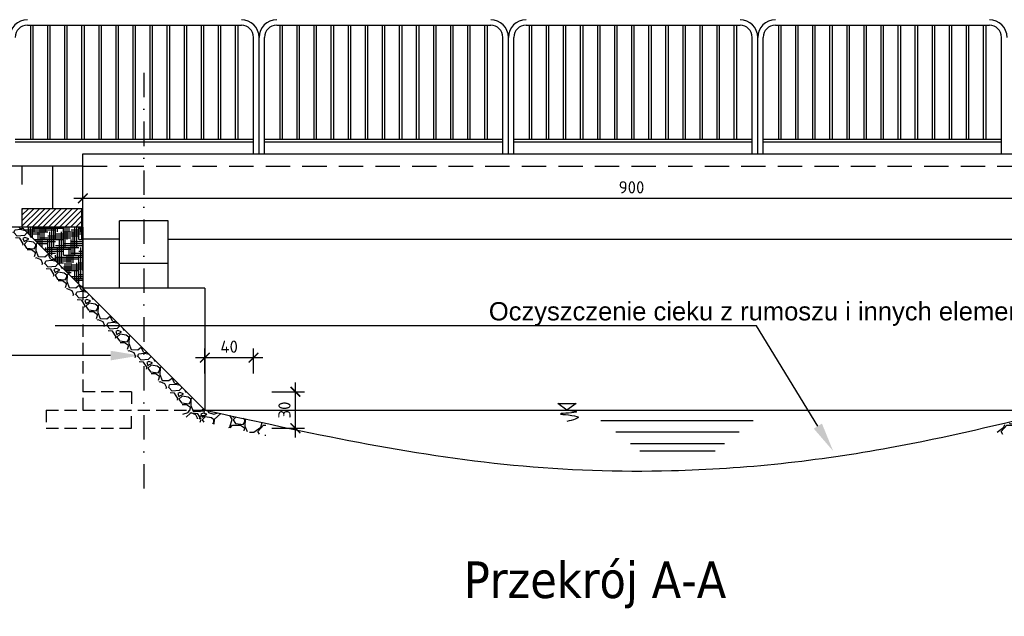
# Model space of a CAD drawing. Header units: millimetres. Extents: x 39946 to 45217, y -14924 to -13018.
# Tile 5 of 10: x 42950 to 43757, y -14300 to -13811. Entities that reach past the tile are written whole.
import ezdxf
from ezdxf import colors
from ezdxf.entities.mleader import LeaderData, LeaderLine
from ezdxf.math import Vec2, Vec3

# ---------------------------------------------------------------- set-up
doc = ezdxf.new("R2010")
doc.units = ezdxf.units.MM
doc.header["$LTSCALE"] = 40
doc.header["$PDMODE"] = 35
doc.header["$PDSIZE"] = 10
for name, pattern in [('DASHDOT', [1, 0.5, -0.25, 0, -0.25]), ('DASHED', [0.75, 0.5, -0.25]), ('DASHED2', [0.375, 0.25, -0.125])]:
    doc.linetypes.add(name, pattern=pattern)
doc.layers.get('0').transparency = 0.4
doc.layers.get('Defpoints').transparency = 0.4
for name, color, linetype in [('K01', 94, 'Continuous'), ('K02', 253, 'Continuous'), ('K025', 161, 'Continuous'), ('K035', 40, 'Continuous'), ('K10', 10, 'Continuous')]:
    doc.layers.add(name, color=color, linetype=linetype)
doc.styles.get("Standard").update_dxf_attribs({"font": 'isocpeur.ttf', "height": 10})
doc.linetypes.add('ZIGZAG', pattern='A,0.00254,-5.08,[131,ltypeshp.shx,S=5.08,R=0,X=-5.08,Y=0],-10.16,[131,ltypeshp.shx,S=5.08,R=180,X=5.08,Y=0],-5.08', length=20.32254)
doc.dimstyles.new('ARCHIC', dxfattribs={"dimtxt": 10, "dimasz": 8, "dimexe": 7.5, "dimexo": 15, "dimgap": 4, "dimtad": 1, "dimdec": 1, "dimrnd": 0.5, "dimtxsty": 'Standard', "dimblk": 'ARCHTICK', "dimcen": 12.5, "dimdle": 7.5, "dimclrd": 94, "dimclre": 94, "dimclrt": 151, "dimazin": 2, "dimtfac": 1, "dimtdec": 1, "dimtmove": 2, "dimatfit": 3, "dimfxl": 7.5, "dimarcsym": 0})

# ---------------------------------------------------------------- blocks, each defined once
blk = doc.blocks.new('_ArchTick')
at = {"color": 0, "linetype": 'ByBlock', "const_width": 0.15}
blk.add_lwpolyline([(-0.5, -0.5), (0.5, 0.5)], dxfattribs=at)
blk = doc.blocks.new('*D207')
at = {"layer": 'Defpoints', "color": 0}
for p in [(43141.72, -14116.02), (43176.06, -14116.02), (43141.72, -14146.02)]:
    blk.add_point(p, dxfattribs=at)
at = {"layer": 'K025', "color": 94, "lineweight": -2}
for p, q in [((43156.72, -14116.02), (43183.56, -14116.02)), ((43176.06, -14153.52), (43176.06, -14108.52)), ((43156.72, -14146.02), (43183.56, -14146.02))]:
    blk.add_line(p, q, dxfattribs=at)
at = {"layer": 'K025', "color": 94, "lineweight": -2, "xscale": 8, "yscale": 8, "zscale": 8}
for p, rotation in [((43176.06, -14116.02), 90), ((43176.06, -14146.02), 270)]:
    blk.add_blockref('_ArchTick', p, dxfattribs=dict(at, rotation=rotation))
at = {"layer": 'K025', "color": 151, "insert": (43167.06, -14131.02), "char_height": 10, "attachment_point": 5, "rotation": 90}
blk.add_mtext('30', dxfattribs=at)
blk = doc.blocks.new('*D208')
at = {"layer": 'Defpoints', "color": 0}
for p in [(43101.72, -14088.1), (43101.72, -14116.02), (43141.72, -14116.02)]:
    blk.add_point(p, dxfattribs=at)
at = {"layer": 'K035', "color": 94, "lineweight": -2}
for p, q in [((43101.72, -14101.02), (43101.72, -14080.6)), ((43141.72, -14101.02), (43141.72, -14080.6)), ((43149.22, -14088.1), (43094.22, -14088.1))]:
    blk.add_line(p, q, dxfattribs=at)
at = {"layer": 'K035', "color": 94, "lineweight": -2, "xscale": 8, "yscale": 8, "zscale": 8, "rotation": 180}
blk.add_blockref('_ArchTick', (43101.72, -14088.1), dxfattribs=at)
at = {"layer": 'K035', "color": 94, "lineweight": -2, "xscale": 8, "yscale": 8, "zscale": 8}
blk.add_blockref('_ArchTick', (43141.72, -14088.1), dxfattribs=at)
at = {"layer": 'K035', "color": 151, "insert": (43121.72, -14079.1), "char_height": 10, "attachment_point": 5}
blk.add_mtext('40', dxfattribs=at)
blk = doc.blocks.new('*D233')
at = {"layer": 'Defpoints', "color": 0}
for p in [(43001.72, -13956.02), (43901.72, -13956.02), (43901.72, -13957.45)]:
    blk.add_point(p, dxfattribs=at)
at = {"layer": 'K025', "color": 94, "lineweight": -2}
for p, q in [((42994.22, -13957.45), (43909.22, -13957.45)), ((43001.72, -13971.02), (43001.72, -13964.95)), ((43901.72, -13971.02), (43901.72, -13964.95))]:
    blk.add_line(p, q, dxfattribs=at)
at = {"layer": 'K025', "color": 94, "lineweight": -2, "xscale": 8, "yscale": 8, "zscale": 8, "rotation": 180}
blk.add_blockref('_ArchTick', (43001.72, -13957.45), dxfattribs=at)
at = {"layer": 'K025', "color": 94, "lineweight": -2, "xscale": 8, "yscale": 8, "zscale": 8}
blk.add_blockref('_ArchTick', (43901.72, -13957.45), dxfattribs=at)
at = {"layer": 'K025', "color": 151, "insert": (43451.72, -13948.45), "char_height": 10, "attachment_point": 5}
blk.add_mtext('900', dxfattribs=at)

msp = doc.modelspace()

# ---------------------------------------------------------------- hatches: boundary and pattern name
at = {"layer": 'K01'}
h = msp.add_hatch(color=256, dxfattribs=at)
h.dxf.hatch_style = 1
h.paths.add_polyline_path([(43000.72, -13981.02), (43000.72, -13966.02), (43001.72, -13966.02), (43001.72, -13981.02)])
h.paths.add_polyline_path([(43000.72, -13981.02), (43000.72, -13991.02), (43001.72, -13991.02), (43001.72, -13981.02)])
h = msp.add_hatch(dxfattribs=at)
h.set_pattern_fill('GRAVEL', color=256)
h.set_pattern_definition([(228.0128, (42955.8663, -14112.6956), (-203.2, -228.6), [3.4172, -338.3048]), (184.96974, (42953.5803, -14115.2356), (304.8, 25.4000014), [5.86405, -580.5405]), (132.51045, (42947.7383, -14115.7436), (254, -279.4), [4.1348, -409.3472]), (267.2737, (42937.8323, -14122.0936), (25.4, 508), [5.34005, -528.6644]), (292.83365, (42937.5783, -14127.4276), (-127, 304.8), [5.2363, -518.3981]), (357.2737, (42939.6103, -14132.2536), (-508, 25.4), [5.34005, -528.6644]), (37.69424, (42944.9443, -14132.50765), (-330.2, -254), [7.06194, -699.13115]), (72.25533, (42950.5323, -14128.18965), (177.8, 558.8), [6.6672, -660.0526]), (121.42957, (42952.5643, -14121.8396), (-203.2, 330.2), [5.3581, -530.4555]), (175.2364, (42949.7703, -14117.2676), (279.4, -25.4), [6.1171, -299.7394]), (222.39744, (42943.6743, -14116.75965), (-304.8, -279.4), [7.9108, -783.1677]), (138.8141, (42962.9783, -14122.3476), (-177.8, 152.4), [2.7, -267.3057]), (171.4692, (42960.9463, -14120.5696), (330.2, -50.8), [5.1368, -508.5464]), (225, (42955.866, -14119.808), (-4e-15, -25.4), [3.592, -32.329]), (203.1986, (42954.0883, -14116.7596), (127, 50.8), [1.9344, -191.5062]), (291.8014, (42952.3103, -14117.5216), (-25.4, 76.2), [2.7357, -134.0475]), (30.9638, (42953.3263, -14120.0616), (76.2, 50.8), [4.4432, -143.663]), (161.565, (42957.136, -14117.776), (50.8, -25.4), [3.2129, -77.109]), (16.38954, (42937.5783, -14117.5216), (254, 76.2), [4.5009, -445.5883]), (70.3462, (42941.8963, -14116.2516), (-101.6, -279.4), [3.776, -373.8222]), (293.1986, (42957.1363, -14112.6956), (-50.8, 127), [3.8688, -189.5718]), (343.6105, (42958.6603, -14116.2516), (-254, 76.2), [4.5009, -445.5883]), (339.444, (42937.5783, -14133.2696), (-127, 50.8), [4.3404, -212.6773]), (294.7751, (42941.6423, -14134.7936), (-127, 279.4), [3.6367, -360.0359]), (66.8014, (42957.3903, -14138.0956), (50.8, 127), [3.8688, -189.5718]), (17.354, (42958.9143, -14134.5396), (-330.2, -101.6), [4.2578, -421.5238]), (69.444, (42944.9443, -14138.0956), (-50.8, -127), [2.1702, -214.8475]), (101.31, (42955.8663, -14138.0956), (-25.4, 101.6), [1.2951, -128.22]), (165.9638, (42955.6123, -14136.8256), (76.2, -25.4), [5.2363, -99.4905]), (186.009, (42950.5323, -14135.5556), (254, 25.4), [4.8527, -480.41365]), (303.69, (42953.326, -14122.348), (-25.4, 50.8), [3.6632, -87.9178]), (353.1572, (42955.3583, -14125.3956), (431.8, -50.8), [6.3956, -633.1601]), (60.9454, (42961.7083, -14126.1576), (-101.6, -177.8), [2.6151, -258.8939]), (90, (42962.978, -14123.872), (-25.4, 25.4), [1.524, -23.876]), (120.2564, (42950.0243, -14134.7936), (101.6, -177.8), [3.5287, -349.3394]), (48.0128, (42948.2463, -14131.7456), (203.2, 228.6), [6.8344, -334.8876]), (0, (42952.818, -14126.666), (25.4, 25.4), [6.604, -18.796]), (325.30485, (42959.4223, -14126.6656), (254, -177.8), [4.0161, -397.5932]), (254.0546, (42962.7243, -14128.9516), (-25.4, -101.6), [3.6983, -181.2165]), (207.646, (42961.7083, -14132.5076), (-482.6, -254), [6.02145, -596.12464]), (175.4261, (42956.3743, -14135.3016), (-330.2, 25.4), [6.3703, -630.6585])])
h.paths.add_polyline_path([(42937.58, -13981.02), (42951.72, -13981.02), (43051.72, -14081.02), (43051.72, -14095.17)])
h.paths.add_polyline_path([(43051.72, -14095.17), (43087.58, -14131.02), (43101.72, -14131.02), (43051.72, -14081.02)])
h.paths.add_polyline_path([(43087.58, -14131.02), (43094.65, -14138.1), (43101.35, -14138.95), (43101.72, -14132.01), (43101.72, -14131.02)])
h = msp.add_hatch(dxfattribs=at)
h.set_pattern_fill('HOUND', color=256, angle=180)
h.set_pattern_definition([(0, (44001.7204, -14131.0246), (6.35, 1.5875), [25.4, -12.7]), (90, (44001.7204, -14131.0246), (-1.5875, -6.35), [25.4, -12.7])])
h.paths.add_polyline_path([(43001.72, -14031.02), (42951.72, -13981.02), (43001.72, -13981.02), (43001.72, -13991.02)])
h = msp.add_hatch(dxfattribs=at)
h.set_pattern_fill('GRAVEL', color=256)
h.set_pattern_definition([(228.01279, (44879.9278, -12859.6323), (-203.2, -228.6), [3.41721, -338.30484]), (184.96974, (44877.6418, -12862.1723), (304.7999999, 25.40000145), [5.86405, -580.5405]), (132.51045, (44871.7998, -12862.6803), (254.0000001, -279.3999999), [4.13482, -409.34723]), (267.27369, (44861.8938, -12869.0303), (25.40000005, 508), [5.34005, -528.66437]), (292.833654, (44861.6398, -12874.3643), (-127, 304.8), [5.23634, -518.39808]), (357.27369, (44863.6718, -12879.1903), (-508, 25.40000005), [5.34005, -528.66437]), (37.69424, (44869.0058, -12879.44435), (-330.2, -254), [7.06194, -699.13115]), (72.25533, (44874.5938, -12875.1263), (177.80000005, 558.8), [6.6672, -660.05257]), (121.429566, (44876.6258, -12868.7763), (-203.2, 330.2), [5.35813, -530.45546]), (175.23636, (44873.8318, -12864.2043), (279.4, -25.4), [6.11713, -299.73937]), (222.397438, (44867.7358, -12863.69635), (-304.8, -279.4), [7.91078, -783.16773]), (138.81407, (44887.0398, -12869.2843), (-177.8, 152.4), [2.70005, -267.30566]), (171.469234, (44885.0078, -12867.5063), (330.2, -50.79999994), [5.13682, -508.5464]), (225, (44879.928, -12866.744), (7e-15, -25.4), [3.5921, -32.32893]), (203.19859, (44878.1498, -12863.6963), (127, 50.8), [1.9344, -191.50622]), (291.8014, (44876.372, -12864.4583), (-25.4, 76.2), [2.73566, -134.04753]), (30.96376, (44877.3878, -12866.9983), (76.2, 50.8), [4.4432, -143.66298]), (161.56505, (44881.198, -12864.712), (50.8, -25.4), [3.21287, -77.10898]), (16.38954, (44861.6398, -12864.4583), (254, 76.2), [4.50088, -445.58827]), (70.34618, (44865.9578, -12863.1883), (-101.6, -279.4), [3.776, -373.82216]), (293.19859, (44881.1978, -12859.6323), (-50.8, 127), [3.8688, -189.57184]), (343.61046, (44882.7218, -12863.1883), (-254, 76.2), [4.50088, -445.58827]), (339.44395, (44861.6398, -12880.2063), (-127, 50.8), [4.34035, -212.67734]), (294.77514, (44865.7038, -12881.7303), (-127.0000002, 279.4), [3.63672, -360.03593]), (66.80141, (44881.4518, -12885.0323), (50.8, 127), [3.8688, -189.57184]), (17.354025, (44882.9758, -12881.4763), (-330.2, -101.6), [4.25783, -421.52376]), (69.44395, (44869.0058, -12885.0323), (-50.8, -127), [2.17018, -214.84752]), (101.30993, (44879.928, -12885.0323), (-25.4, 101.6), [1.29515, -128.21995]), (165.96376, (44879.674, -12883.7623), (76.2, -25.4), [5.23634, -99.49055]), (186.009006, (44874.5938, -12882.4923), (254, 25.4), [4.85267, -480.41365]), (303.69007, (44877.388, -12869.284), (-25.4, 50.8), [3.66324, -87.91776]), (353.157227, (44879.4198, -12872.3323), (431.8, -50.8), [6.39557, -633.1601]), (60.9454, (44885.7698, -12873.0943), (-101.6, -177.8), [2.61508, -258.89392]), (90, (44887.04, -12870.808), (-25.4, 25.4), [1.524, -23.876]), (120.25644, (44874.0858, -12881.7303), (101.6, -177.8), [3.52867, -349.3394]), (48.01279, (44872.3078, -12878.6823), (203.2, 228.6), [6.83443, -334.88762]), (0, (44876.88, -12873.602), (25.4, 25.4), [6.604, -18.796]), (325.30485, (44883.4838, -12873.6023), (254.0000001, -177.7999999), [4.0161, -397.59317]), (254.0546, (44886.7858, -12875.8883), (-25.4, -101.6), [3.6983, -181.2165]), (207.645975, (44885.7698, -12879.4443), (-482.6, -253.99999997), [6.02145, -596.12464]), (175.42608, (44880.4358, -12882.2383), (-330.2, 25.4), [6.3703, -630.65846])])
edge = h.paths.add_edge_path()
edge.add_line((43123.12, -14135.76), (43129.32, -14147.13))
edge.add_spline(control_points=[(43129.32, -14147.13), (43136.79, -14148.77), (43144.25, -14150.4), (43151.72, -14152.02)], knot_values=[28.170951, 28.170951, 28.170951, 28.170951, 51.028041, 51.028041, 51.028041, 51.028041], degree=3, periodic=0)
edge.add_line((43151.72, -14152.02), (43151.72, -14142.02))
edge.add_spline(control_points=[(43151.72, -14142.02), (43142.18, -14139.96), (43132.65, -14137.86), (43123.12, -14135.76)], knot_values=[21.842068, 21.842068, 21.842068, 21.842068, 51.028041, 51.028041, 51.028041, 51.028041], degree=3, periodic=0)
edge = h.paths.add_edge_path()
edge.add_line((43123.12, -14135.76), (43129.32, -14147.13))
edge.add_spline(control_points=[(43129.32, -14147.13), (43125.89, -14146.37), (43122.45, -14145.61), (43119.02, -14144.85)], knot_values=[17.658565, 17.658565, 17.658565, 17.658565, 28.170951, 28.170951, 28.170951, 28.170951], degree=3, periodic=0)
edge.add_line((43119.02, -14144.85), (43110.57, -14132.99))
edge.add_spline(control_points=[(43110.57, -14132.99), (43114.75, -14133.91), (43118.94, -14134.84), (43123.12, -14135.76)], knot_values=[9.032985, 9.032985, 9.032985, 9.032985, 21.842068, 21.842068, 21.842068, 21.842068], degree=3, periodic=0)
h.paths.add_polyline_path([(43101.72, -14131.02), (43106.15, -14132.01), (43110.57, -14132.99), (43119.02, -14144.85), (43110.37, -14142.94), (43101.72, -14141.02), (43090.52, -14141.02), (43080.52, -14131.02)])
h = msp.add_hatch(dxfattribs=at)
h.set_pattern_fill('GRAVEL', color=256, angle=180)
h.set_pattern_definition([(228.01279, (44879.9278, -12859.6323), (-203.2, -228.6), [3.4172, -338.30484]), (184.96974, (44877.6418, -12862.1723), (304.7999999, 25.40000145), [5.86405, -580.5405]), (132.51045, (44871.7998, -12862.6803), (254.0000001, -279.3999999), [4.1348, -409.34723]), (267.27369, (44861.8938, -12869.0303), (25.40000005, 508), [5.34005, -528.66437]), (292.833654, (44861.6398, -12874.3643), (-127, 304.8), [5.23634, -518.39808]), (357.27369, (44863.6718, -12879.1903), (-508, 25.40000005), [5.34005, -528.66437]), (37.69424, (44869.0058, -12879.44435), (-330.2, -254), [7.06194, -699.13115]), (72.25533, (44874.5938, -12875.1263), (177.80000005, 558.8), [6.6672, -660.05257]), (121.429566, (44876.6258, -12868.7763), (-203.2, 330.2), [5.35813, -530.45546]), (175.23636, (44873.8318, -12864.2043), (279.4, -25.4), [6.11713, -299.73937]), (222.39744, (44867.7358, -12863.69635), (-304.8, -279.4), [7.91078, -783.16773]), (138.81407, (44887.0398, -12869.2843), (-177.8, 152.4), [2.70005, -267.30566]), (171.469234, (44885.0078, -12867.5063), (330.2, -50.7999999), [5.13682, -508.5464]), (225, (44879.928, -12866.744), (7e-15, -25.4), [3.5921, -32.32893]), (203.1986, (44878.1498, -12863.6963), (127, 50.8), [1.9344, -191.50622]), (291.8014, (44876.372, -12864.4583), (-25.4, 76.2), [2.73566, -134.04753]), (30.96376, (44877.3878, -12866.9983), (76.2, 50.8), [4.4432, -143.66298]), (161.56505, (44881.198, -12864.712), (50.8, -25.4), [3.21287, -77.10898]), (16.38954, (44861.6398, -12864.4583), (254, 76.2), [4.50088, -445.58827]), (70.34618, (44865.9578, -12863.1883), (-101.6, -279.4), [3.776, -373.82216]), (293.1986, (44881.1978, -12859.6323), (-50.8, 127), [3.8688, -189.57184]), (343.61046, (44882.7218, -12863.1883), (-254, 76.2), [4.50088, -445.58827]), (339.44395, (44861.6398, -12880.2063), (-127, 50.8), [4.34035, -212.67734]), (294.77514, (44865.7038, -12881.7303), (-127.0000002, 279.4), [3.63672, -360.03593]), (66.8014, (44881.4518, -12885.0323), (50.8, 127), [3.8688, -189.57184]), (17.35402, (44882.9758, -12881.4763), (-330.2, -101.6), [4.25783, -421.52376]), (69.44395, (44869.0058, -12885.0323), (-50.8, -127), [2.17018, -214.84752]), (101.30993, (44879.928, -12885.0323), (-25.4, 101.6), [1.29515, -128.21995]), (165.96376, (44879.674, -12883.7623), (76.2, -25.4), [5.23634, -99.49055]), (186.00901, (44874.5938, -12882.4923), (254, 25.4), [4.85267, -480.41365]), (303.69007, (44877.388, -12869.284), (-25.4, 50.8), [3.66324, -87.91776]), (353.157227, (44879.4198, -12872.3323), (431.8, -50.8), [6.39557, -633.1601]), (60.9454, (44885.7698, -12873.0943), (-101.6, -177.8), [2.61508, -258.89392]), (90, (44887.04, -12870.808), (-25.4, 25.4), [1.524, -23.876]), (120.25644, (44874.0858, -12881.7303), (101.6, -177.8), [3.52867, -349.3394]), (48.01279, (44872.3078, -12878.6823), (203.2, 228.6), [6.83443, -334.88762]), (0, (44876.88, -12873.602), (25.4, 25.4), [6.604, -18.796]), (325.30485, (44883.4838, -12873.6023), (254.0000001, -177.7999999), [4.0161, -397.59317]), (254.0546, (44886.7858, -12875.8883), (-25.4, -101.6), [3.6983, -181.2165]), (207.645975, (44885.7698, -12879.4443), (-482.6, -253.99999997), [6.02145, -596.12464]), (175.42608, (44880.4358, -12882.2383), (-330.2, 25.4), [6.3703, -630.65846])])
edge = h.paths.add_edge_path()
edge.add_line((43780.32, -14136.83), (43774.12, -14147.13))
edge.add_spline(control_points=[(43774.12, -14147.13), (43766.66, -14148.77), (43759.19, -14150.4), (43751.72, -14152.02)], knot_values=[28.170951, 28.170951, 28.170951, 28.170951, 51.028041, 51.028041, 51.028041, 51.028041], degree=3, periodic=0)
edge.add_line((43751.72, -14152.02), (43751.72, -14144.44))
edge.add_spline(control_points=[(43751.72, -14144.44), (43761.26, -14141.93), (43770.79, -14139.39), (43780.32, -14136.83)], knot_values=[21.842068, 21.842068, 21.842068, 21.842068, 51.028041, 51.028041, 51.028041, 51.028041], degree=3, periodic=0)
edge = h.paths.add_edge_path()
edge.add_line((43780.32, -14136.83), (43774.12, -14147.13))
edge.add_spline(control_points=[(43774.12, -14147.13), (43777.55, -14146.37), (43780.99, -14145.61), (43784.42, -14144.85)], knot_values=[17.658565, 17.658565, 17.658565, 17.658565, 28.170951, 28.170951, 28.170951, 28.170951], degree=3, periodic=0)
edge.add_line((43784.42, -14144.85), (43792.98, -14133.4))
edge.add_spline(control_points=[(43792.98, -14133.4), (43788.85, -14134.52), (43784.72, -14135.64), (43780.32, -14136.83)], knot_values=[9.032985, 9.032985, 9.032985, 9.032985, 21.842068, 21.842068, 21.842068, 21.842068], degree=3, periodic=0)
h.paths.add_polyline_path([(43822.92, -14131.02), (43801.72, -14131.02), (43797.35, -14132.21), (43792.98, -14133.4), (43784.42, -14144.85), (43793.07, -14142.94), (43801.72, -14141.02), (43812.92, -14141.02)])
at = {"layer": 'K025'}
h = msp.add_hatch(dxfattribs=at)
h.set_pattern_fill('ANSI31', color=256, angle=180)
h.set_pattern_definition([(45, (44001.7204, -13981.0246), (-2.245064, 2.245064), [])])
h.paths.add_polyline_path([(43001.72, -13981.02), (42951.72, -13981.02), (42951.72, -13966.02), (43001.72, -13966.02)])

# ---------------------------------------------------------------- linework, layer by layer
at = {"layer": 'K01', "linetype": 'DASHDOT'}
msp.add_line((43051.72, -13854.49), (43051.72, -14202.23), dxfattribs=at)
msp.add_line((43051.72, -13854.49), (43051.72, -14202.23), dxfattribs=at)
at = {"layer": 'K01'}
for p, q in [((42951.72, -13931.02), (42951.72, -13946.02)), ((42976.72, -13931.02), (42976.72, -13966.02)), ((43101.72, -14131.02), (43801.72, -14131.02)), ((43398.74, -14131.02), (43391.26, -14125.65)), ((43391.26, -14125.65), (43406.22, -14125.65)), ((43406.22, -14125.65), (43398.74, -14131.02)), ((43551.62, -14139.94), (43426.46, -14139.94)), ((43540.1, -14149.11), (43438.87, -14149.11)), ((43527.97, -14158.75), (43451, -14158.75)), ((43520.39, -14164.78), (43458.58, -14164.78))]:
    msp.add_line(p, q, dxfattribs=at)
at = {"layer": 'K01', "linetype": 'DASHED'}
msp.add_line((43001.72, -13931.02), (44001.72, -13931.02), dxfattribs=at)
at = {"layer": 'K01', "linetype": 'DASHED2'}
for p, q in [((43001.72, -14031.02), (43001.72, -14131.02)), ((43041.72, -14116.02), (43001.72, -14116.02)), ((43041.72, -14116.02), (43041.72, -14131.02)), ((42971.72, -14131.02), (42971.72, -14146.02)), ((42971.72, -14131.02), (43001.72, -14131.02)), ((43001.72, -14131.02), (43101.72, -14131.02)), ((43041.72, -14146.02), (43041.72, -14131.02)), ((42971.72, -14146.02), (43041.72, -14146.02))]:
    msp.add_line(p, q, dxfattribs=at)
at = {"layer": 'K01'}
msp.add_spline([(43398.74, -14131.02), (43406.6, -14132.6), (43393.42, -14134.17), (43407.94, -14136.73), (43398.56, -14140.53)], degree=3, dxfattribs=at)
at = {"layer": 'K02'}
for p, q in [((43001.72, -13966.02), (43000.72, -13966.02)), ((43000.72, -13966.02), (43000.72, -13991.02)), ((43000.72, -13991.02), (43001.72, -13991.02))]:
    msp.add_line(p, q, dxfattribs=at)
at = {"layer": 'K025'}
for p, q in [((42956.22, -13815.52), (43131.72, -13815.52)), ((42958.97, -13909.02), (42958.97, -13815.54)), ((42960.97, -13909.02), (42960.97, -13815.52)), ((42972.97, -13909.02), (42972.97, -13815.52)), ((42974.97, -13909.02), (42974.97, -13815.52)), ((42986.97, -13909.02), (42986.97, -13815.52)), ((42988.97, -13909.02), (42988.97, -13815.52)), ((43000.97, -13909.02), (43000.97, -13815.52)), ((43002.97, -13909.02), (43002.97, -13815.52)), ((43014.97, -13909.02), (43014.97, -13815.52)), ((43016.97, -13909.02), (43016.97, -13815.52)), ((43028.97, -13909.02), (43028.97, -13815.52)), ((43030.97, -13909.02), (43030.97, -13815.52)), ((43042.97, -13909.02), (43042.97, -13815.52)), ((43044.97, -13909.02), (43044.97, -13815.52)), ((43056.97, -13909.02), (43056.97, -13815.52)), ((43058.97, -13909.02), (43058.97, -13815.52)), ((43070.97, -13909.02), (43070.97, -13815.52)), ((43072.97, -13909.02), (43072.97, -13815.52)), ((43084.97, -13909.02), (43084.97, -13815.52)), ((43086.97, -13909.02), (43086.97, -13815.52)), ((43098.97, -13909.02), (43098.97, -13815.52)), ((43100.97, -13909.02), (43100.97, -13815.52)), ((43112.97, -13909.02), (43112.97, -13815.52)), ((43114.97, -13909.02), (43114.97, -13815.52)), ((43126.97, -13909.02), (43126.97, -13815.52)), ((43128.97, -13909.02), (43128.97, -13815.52)), ((43160.72, -13815.52), (43336.22, -13815.52)), ((43163.47, -13909.02), (43163.47, -13815.54)), ((43165.47, -13909.02), (43165.47, -13815.52)), ((43177.47, -13909.02), (43177.47, -13815.52)), ((43179.47, -13909.02), (43179.47, -13815.52)), ((43191.47, -13909.02), (43191.47, -13815.52)), ((43193.47, -13909.02), (43193.47, -13815.52)), ((43205.47, -13909.02), (43205.47, -13815.52)), ((43207.47, -13909.02), (43207.47, -13815.52)), ((43219.47, -13909.02), (43219.47, -13815.52)), ((43221.47, -13909.02), (43221.47, -13815.52)), ((43233.47, -13909.02), (43233.47, -13815.52)), ((43235.47, -13909.02), (43235.47, -13815.52)), ((43247.47, -13909.02), (43247.47, -13815.52)), ((43249.47, -13909.02), (43249.47, -13815.52)), ((43261.47, -13909.02), (43261.47, -13815.52)), ((43263.47, -13909.02), (43263.47, -13815.52)), ((43275.47, -13909.02), (43275.47, -13815.52)), ((43277.47, -13909.02), (43277.47, -13815.52)), ((43289.47, -13909.02), (43289.47, -13815.52)), ((43291.47, -13909.02), (43291.47, -13815.52)), ((43303.47, -13909.02), (43303.47, -13815.52)), ((43305.47, -13909.02), (43305.47, -13815.52)), ((43317.47, -13909.02), (43317.47, -13815.52)), ((43319.47, -13909.02), (43319.47, -13815.52)), ((43331.47, -13909.02), (43331.47, -13815.52)), ((43333.47, -13909.02), (43333.47, -13815.52)), ((43365.22, -13815.52), (43540.72, -13815.52)), ((43367.97, -13909.02), (43367.97, -13815.54)), ((43369.97, -13909.02), (43369.97, -13815.52)), ((43381.97, -13909.02), (43381.97, -13815.52)), ((43383.97, -13909.02), (43383.97, -13815.52)), ((43395.97, -13909.02), (43395.97, -13815.52)), ((43397.97, -13909.02), (43397.97, -13815.52)), ((43409.97, -13909.02), (43409.97, -13815.52)), ((43411.97, -13909.02), (43411.97, -13815.52)), ((43423.97, -13909.02), (43423.97, -13815.52)), ((43425.97, -13909.02), (43425.97, -13815.52)), ((43437.97, -13909.02), (43437.97, -13815.52)), ((43439.97, -13909.02), (43439.97, -13815.52)), ((43451.97, -13909.02), (43451.97, -13815.52)), ((43453.97, -13909.02), (43453.97, -13815.52)), ((43465.97, -13909.02), (43465.97, -13815.52)), ((43467.97, -13909.02), (43467.97, -13815.52)), ((43479.97, -13909.02), (43479.97, -13815.52)), ((43481.97, -13909.02), (43481.97, -13815.52)), ((43493.97, -13909.02), (43493.97, -13815.52)), ((43495.97, -13909.02), (43495.97, -13815.52)), ((43507.97, -13909.02), (43507.97, -13815.52)), ((43509.97, -13909.02), (43509.97, -13815.52)), ((43521.97, -13909.02), (43521.97, -13815.52)), ((43523.97, -13909.02), (43523.97, -13815.52)), ((43535.97, -13909.02), (43535.97, -13815.52)), ((43537.97, -13909.02), (43537.97, -13815.52)), ((43569.72, -13815.52), (43745.22, -13815.52)), ((43572.47, -13909.02), (43572.47, -13815.54)), ((43574.47, -13909.02), (43574.47, -13815.52)), ((43586.47, -13909.02), (43586.47, -13815.52)), ((43588.47, -13909.02), (43588.47, -13815.52)), ((43600.47, -13909.02), (43600.47, -13815.52)), ((43602.47, -13909.02), (43602.47, -13815.52)), ((43614.47, -13909.02), (43614.47, -13815.52)), ((43616.47, -13909.02), (43616.47, -13815.52)), ((43628.47, -13909.02), (43628.47, -13815.52)), ((43630.47, -13909.02), (43630.47, -13815.52)), ((43642.47, -13909.02), (43642.47, -13815.52)), ((43644.47, -13909.02), (43644.47, -13815.52)), ((43656.47, -13909.02), (43656.47, -13815.52)), ((43658.47, -13909.02), (43658.47, -13815.52)), ((43670.47, -13909.02), (43670.47, -13815.52)), ((43672.47, -13909.02), (43672.47, -13815.52)), ((43684.47, -13909.02), (43684.47, -13815.52)), ((43686.47, -13909.02), (43686.47, -13815.52)), ((43698.47, -13909.02), (43698.47, -13815.52)), ((43700.47, -13909.02), (43700.47, -13815.52)), ((43712.47, -13909.02), (43712.47, -13815.52)), ((43714.47, -13909.02), (43714.47, -13815.52)), ((43726.47, -13909.02), (43726.47, -13815.52)), ((43728.47, -13909.02), (43728.47, -13815.52)), ((43740.47, -13909.02), (43740.47, -13815.52)), ((43742.47, -13909.02), (43742.47, -13815.52)), ((43141.72, -13921.02), (43141.72, -13825.52)), ((43146.22, -13921.02), (43146.22, -13825.52)), ((43146.22, -13921.02), (43146.22, -13825.52)), ((43150.72, -13921.02), (43150.72, -13825.52)), ((43346.22, -13921.02), (43346.22, -13825.52)), ((43350.72, -13921.02), (43350.72, -13825.52)), ((43350.72, -13921.02), (43350.72, -13825.52)), ((43355.22, -13921.02), (43355.22, -13825.52)), ((43550.72, -13921.02), (43550.72, -13825.52)), ((43555.22, -13921.02), (43555.22, -13825.52)), ((43555.22, -13921.02), (43555.22, -13825.52)), ((43559.72, -13921.02), (43559.72, -13825.52)), ((43755.22, -13921.02), (43755.22, -13825.52)), ((42946.22, -13909.02), (43141.72, -13909.02)), ((42946.22, -13911.02), (43141.72, -13911.02)), ((43150.72, -13909.02), (43346.22, -13909.02)), ((43150.72, -13911.02), (43346.22, -13911.02)), ((43355.22, -13909.02), (43550.72, -13909.02)), ((43355.22, -13911.02), (43550.72, -13911.02)), ((43559.72, -13909.02), (43755.22, -13909.02)), ((43559.72, -13911.02), (43755.22, -13911.02)), ((43001.72, -13921.02), (43901.72, -13921.02)), ((43001.72, -13991.02), (43001.72, -13921.02)), ((43001.72, -13931.02), (42475.28, -13931.02)), ((43001.72, -13966.02), (42951.72, -13966.02)), ((42951.72, -13966.02), (42951.72, -13981.02)), ((43001.72, -13981.02), (43001.72, -13966.02)), ((43001.72, -13981.02), (43001.72, -13966.02)), ((43001.72, -13981.02), (43001.72, -13966.02)), ((43071.72, -13976.02), (43031.72, -13976.02)), ((43031.72, -14031.02), (43031.72, -13976.02)), ((43071.72, -14031.02), (43071.72, -13976.02)), ((43001.72, -13981.02), (42771.82, -13981.02)), ((43101.72, -14131.02), (42951.72, -13981.02)), ((43001.72, -13981.02), (43001.72, -14031.02)), ((43031.72, -13991.02), (43001.72, -13991.02)), ((43071.72, -13991.02), (43831.72, -13991.02)), ((43071.72, -14011.02), (43031.72, -14011.02)), ((43101.72, -14031.02), (43001.72, -14031.02)), ((43101.72, -14031.02), (43101.72, -14131.02))]:
    msp.add_line(p, q, dxfattribs=at)
for centre, radius, start, end in [((42956.22, -13825.52), 14.5, 90, 180), ((42956.22, -13825.52), 10, 90, 180), ((43131.72, -13825.52), 14.5, 0, 90), ((43131.72, -13825.52), 10, 0, 90), ((43160.72, -13825.52), 14.5, 90, 180), ((43160.72, -13825.52), 10, 90, 180), ((43336.22, -13825.52), 14.5, 0, 90), ((43336.22, -13825.52), 10, 0, 90), ((43365.22, -13825.52), 14.5, 90, 180), ((43365.22, -13825.52), 10, 90, 180), ((43540.72, -13825.52), 14.5, 0, 90), ((43540.72, -13825.52), 10, 0, 90), ((43569.72, -13825.52), 14.5, 90, 180), ((43569.72, -13825.52), 10, 90, 180), ((43745.22, -13825.52), 14.5, 0, 90), ((43745.22, -13825.52), 10, 0, 90)]:
    msp.add_arc(centre, radius, start, end, dxfattribs=at)
msp.add_spline([(43101.72, -14131.02), (43354.91, -14176.11), (43484.52, -14180.71), (43663.68, -14161.81), (43801.72, -14131.02)], degree=3, dxfattribs=at)

# ---------------------------------------------------------------- texts
at = {"layer": 'K10', "insert": (43314.2, -14255.13), "char_height": 30, "width": 662.7761, "attachment_point": 1, "bg_fill": 2}
msp.add_mtext('{\\fTahoma|b0|i0|c238|p34;Przekrój A-A}', dxfattribs=at)

# ---------------------------------------------------------------- dimensions: what is measured, and where the dimension line sits
at = {"layer": 'K025'}
dim = msp.add_linear_dim(base=(43901.72, -13957.45), p1=(43001.72, -13956.02), p2=(43901.72, -13956.02), dimstyle='ARCHIC', dxfattribs=at)
dim.commit()
dim.dimension.update_dxf_attribs({"geometry": '*D233', "text_midpoint": (43451.72, -13948.45)})
dim = msp.add_aligned_dim(p1=(43141.72, -14146.02), p2=(43141.72, -14116.02), distance=-34.34, dimstyle='ARCHIC', dxfattribs=at)
dim.commit()
dim.dimension.update_dxf_attribs({"geometry": '*D207', "text_midpoint": (43167.06, -14131.02)})
at = {"layer": 'K035'}
dim = msp.add_aligned_dim(p1=(43141.72, -14116.02), p2=(43101.72, -14116.02), distance=-27.92, dimstyle='ARCHIC', dxfattribs=at)
dim.commit()
dim.dimension.update_dxf_attribs({"geometry": '*D208', "text_midpoint": (43121.72, -14079.1)})

# ---------------------------------------------------------------- leaders
at = {"layer": 'K01', "linetype": 'ZIGZAG'}
ml = msp.add_multileader_mtext('Standard', dxfattribs=at)
ml.set_content('{\\f@Arial Unicode MS|b0|i0|c238|p34;Oczyszczenie cieku z rumoszu i innych elementów obcych}', color=256)
ml.set_leader_properties()
ml.build(insert=Vec2(0, 0))
ml.multileader.update_dxf_attribs({"text_right_attachment_type": 6, "dogleg_length": 0.36, "arrow_head_size": 24, "scale": 3})
ctx = ml.context
ctx.base_point, ctx.scale, ctx.char_height, ctx.arrow_head_size, ctx.landing_gap_size, ctx.plane_origin = Vec3(43328.68, -14052.25), 3, 15, 24, 6, Vec3(44185.68, -14198.32)
ctx.right_attachment = 6
notes = []
notes.append((ctx, [(0, (1, 1, 0), (43554.1, -14061.95), (-1, 0), 14.55, [(0, [(43617.1, -14164.67)], 256, [])])]))
ctx.mtext.insert, ctx.mtext.width, ctx.mtext.flow_direction = Vec3(43334.68, -14042.55), 216.1592, 5
ml = msp.add_multileader_mtext('Standard', dxfattribs=at)
ml.set_content('{\\f@Arial Unicode MS|b0|i0|c238|p34;Umocnienie skarpy \\Pz kamienia polnego \\Pna zaprawie cem.-piask.}', color=256)
ml.set_leader_properties()
ml.build(insert=Vec2(0, 0))
ml.multileader.update_dxf_attribs({"text_right_attachment_type": 6, "dogleg_length": 0.36, "arrow_head_size": 24, "scale": 3})
ctx = ml.context
ctx.base_point, ctx.scale, ctx.char_height, ctx.arrow_head_size, ctx.landing_gap_size, ctx.plane_origin = Vec3(42644.1, -14076.8), 3, 15, 24, 6, Vec3(42415.76, -14076.82)
ctx.right_attachment = 6
notes.append((ctx, [(0, (1, 1, 0), (42893.31, -14086.39), (-1, 0), 14.55, [(0, [(43048.49, -14086.37)], 256, [])])]))
ctx.mtext.insert, ctx.mtext.flow_direction = Vec3(42650.1, -14067.21), 5
for ctx, leaders in notes:
    for number, flags, end, landing, length, lines in leaders:
        leader = LeaderData()
        leader.index, (leader.has_last_leader_line, leader.has_dogleg_vector, leader.attachment_direction) = number, flags
        leader.last_leader_point, leader.dogleg_vector, leader.dogleg_length = Vec3(end), Vec3(landing), length
        for number, points, colour, breaks in lines:
            line = LeaderLine()
            line.index, line.vertices, line.color, line.breaks = number, Vec3.list(points), colors.encode_raw_color(colour), breaks
            leader.lines.append(line)
        ctx.leaders.append(leader)

doc.saveas('drawing.dxf')
